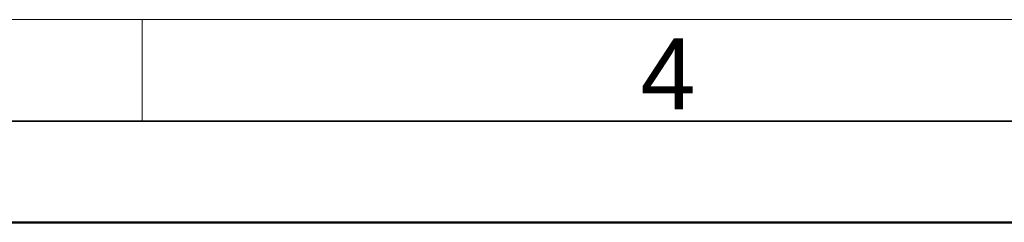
# Model space of a CAD drawing. Header units: millimetres. Extents: x 0 to 210, y 0 to 149.
# Tile 5 of 24: x 77 to 102, y 0 to 5. Entities that reach past the tile are written whole.
import ezdxf

# ---------------------------------------------------------------- set-up
doc = ezdxf.new("R2010")
doc.units = ezdxf.units.MM
doc.header["$LTSCALE"] = 0.5
doc.layers.get('0').update_dxf_attribs({"lineweight": 25})
doc.layers.add('001', color=7, linetype='Continuous', lineweight=50)
doc.layers.add('Symbole(DIN)', color=3, linetype='Continuous', lineweight=25, true_color=0x00ff00)
doc.styles.add('Aktuell-DIN', font='arial.ttf')

# ---------------------------------------------------------------- blocks, each defined once
blk = doc.blocks.new('Ränder Basler-A3')
at = {"layer": '001', "color": 7, "linetype": 'Continuous', "lineweight": 18}
for p, q in [((227, 10), (10, 10)), ((161, 10), (161, 5))]:
    blk.add_line(p, q, dxfattribs=at)
at = {"layer": '001', "color": 7, "linetype": 'Continuous', "lineweight": 35}
blk.add_line((415, 5), (5, 5), dxfattribs=at)
at = {"layer": '001'}
blk.add_line((420, 0), (0, 0), dxfattribs=at)
at = {"layer": 'Symbole(DIN)', "color": 250, "true_color": 0x3f3f3f, "insert": (185.53, 7.322), "char_height": 3.5, "attachment_point": 4, "style": 'Aktuell-DIN'}
blk.add_mtext('\\fArial|b0|i0;4', dxfattribs=at)

msp = doc.modelspace()

# ---------------------------------------------------------------- block references
at = {"xscale": 0.5, "yscale": 0.5, "zscale": 0.5}
msp.add_blockref('Ränder Basler-A3', (0, 0), dxfattribs=at)

doc.saveas('drawing.dxf')
